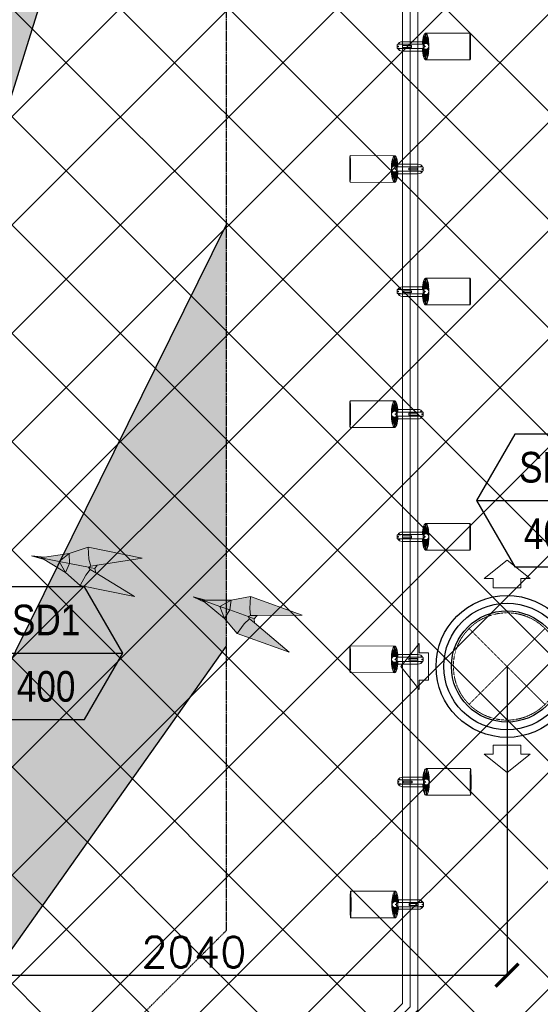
# Model space of a CAD drawing. Header units: millimetres. Extents: x -150 to 72073, y -3152 to 13830.
# Tile 15 of 19: x 12577 to 14274, y 8948 to 12161. Entities that reach past the tile are written whole.
import ezdxf
from ezdxf.enums import TextEntityAlignment as Align

# ---------------------------------------------------------------- set-up
doc = ezdxf.new("R2010")
doc.units = ezdxf.units.MM
doc.header["$PDMODE"] = 34
doc.linetypes.add('( Hidden )', pattern=[0.375, 0.25, -0.125])
doc.linetypes.add('HIDDEN', pattern=[0.375, 0.25, -0.125])
for name, color, linetype in [('A-ANNO-DIMS-30', 7, 'Continuous'), ('A-CELING ELEMENT', 1, 'Continuous'), ('Legend', 7, 'Continuous')]:
    doc.layers.add(name, color=color, linetype=linetype)
for name, color, linetype, lineweight, true_color in [('A-CEILING-01', 7, 'Continuous', 5, 0xd56ca8), ('A-CEILING-08', 7, 'Continuous', 5, 0xd56ca8), ('ACMV-SA-DUCT', 200, 'Continuous', 20, 0xbf00ff), ('ACMV-SA-FLOW-ARROW', 200, 'Continuous', 20, 0xbf00ff), ('M-MEP-ELLG-LIGHT', 5, 'Continuous', 15, 0x0000ff)]:
    doc.layers.add(name, color=color, linetype=linetype, lineweight=lineweight, true_color=true_color)
doc.layers.add('A-LIGHT', color=1, linetype='Continuous', lineweight=5)
doc.layers.add('ACMV-GRD', color=30, linetype='Continuous', true_color=0xff7f00)
doc.layers.add('RCP LAYOUT', color=9, linetype='Continuous', true_color=0x808080)
doc.styles.add('Arial Narrow', font='ARIALN.TTF')
doc.styles.add('Romans', font='Romans.shx')
doc.styles.get("Standard").update_dxf_attribs({"font": 'arial.ttf'})
doc.dimstyles.new('ISO-25', dxfattribs={"dimtxt": 2.5, "dimasz": 2.5, "dimexe": 1.25, "dimexo": 0.625, "dimtad": 1, "dimtxsty": 'Standard', "dimcen": 2.5, "dimadec": 0, "dimazin": 0, "dimtfac": 1, "dimtmove": 0, "dimatfit": 3, "dimfxl": 1, "dimarcsym": 0})
pattern_1 = [(45, (0, 0), (19.8873782, 72.9203868), [93.75, -18.75, 0, -18.75])]

# ---------------------------------------------------------------- blocks, each defined once
blk = doc.blocks.new('XR-CP-DS$0$ceiling element 01')
at = {"layer": 'A-CELING ELEMENT', "lineweight": 5, "true_color": 0x808080, "transparency": 33554687}
h = blk.add_hatch(dxfattribs=at)
h.set_pattern_fill('ANSI36', color=8, scale=300)
h.set_pattern_definition(pattern_1)
h.paths.add_polyline_path([(-425629.8, -157750.9, -0.039119), (-425655.9, -157707.5), (-427128.8, -158480.5, 0.039269), (-426963.6, -158744.9)])
h.paths.add_polyline_path([(-427216.5, -158526.6, -0.039231), (-427344.4, -158225.6), (-431924, -159775.1), (-429595.3, -159775.1)])
h.paths.add_polyline_path([(-427146.3, -156679.9, 0.039168), (-427262.3, -156968.3), (-425674.3, -157463.1, -0.03857), (-425655.4, -157416.9)])
h.paths.add_polyline_path([(-425704.2, -155604.7, 0.039168), (-426005.5, -155681.4), (-425472.4, -157256.8, -0.03857), (-425424.2, -157244.1)])
edge = h.paths.add_edge_path()
edge.add_line((-430171.7, -151115.1), (-430279.8, -151115.1))
edge.add_line((-430279.8, -151115.1), (-430279.8, -151215.1))
edge.add_line((-430279.8, -151215.1), (-430479.8, -151215.1))
edge.add_line((-430479.8, -151215.1), (-430479.8, -151115.1))
edge.add_line((-430479.8, -151115.1), (-430629.8, -151115.1))
edge.add_line((-430629.8, -151115.1), (-430629.8, -150665.1))
edge.add_line((-430629.8, -150665.1), (-432321.8, -150665.1))
edge.add_line((-432321.8, -150665.1), (-432321.8, -150772.9))
edge.add_line((-432321.8, -150772.9), (-426859.3, -156104.6))
edge.add_arc((-425365.2, -157562.3), 2087.3, 126.7377, 135.7079, ccw=False)
edge.add_line((-426613.8, -155889.5), (-430171.7, -151115.1))
edge = h.paths.add_edge_path()
edge.add_line((-424199.8, -150665.1), (-424199.8, -151115.1))
edge.add_line((-424199.8, -151115.1), (-424349.8, -151115.1))
edge.add_line((-424349.8, -151115.1), (-424349.8, -151215.1))
edge.add_line((-424349.8, -151215.1), (-424444.6, -151215.1))
edge.add_line((-424444.6, -151215.1), (-425069.6, -155496))
edge.add_arc((-425365.2, -157562.3), 2087.3, 72.8718, 81.8578, ccw=False)
edge.add_line((-424750.5, -155567.5), (-423223, -150665.1))
edge.add_line((-423223, -150665.1), (-424199.8, -150665.1))
h.paths.add_polyline_path([(-424567.7, -153182.9), (-424331.7, -153182.9), (-424331.7, -153418.9), (-424567.7, -153418.9)], flags=16)
h = blk.add_hatch(dxfattribs=at)
h.set_pattern_fill('ANSI36', color=8, scale=300)
h.set_pattern_definition(pattern_1)
h.paths.add_polyline_path([(-432321.8, -155391.8), (-432321.8, -156542.9), (-427430.1, -157257, -0.039171), (-427357.2, -156938.7)])
h.paths.add_polyline_path([(-426787.8, -156174.5, 0.039154), (-426986.9, -156413.1), (-425629.6, -157374.3, -0.038492), (-425597.6, -157336.2)])
h.paths.add_polyline_path([(-424491.1, -155778.6, 0.039227), (-424780.5, -155663.9), (-425275.3, -157251.9, -0.038923), (-425228.3, -157269.8)])
h.paths.add_polyline_path([(-423119.8, -154379.5), (-423119.8, -153004.8), (-424446.3, -155688.1, -0.039269), (-424164.6, -155854.8)])
h.paths.add_polyline_path([(-430497.8, -156058.7), (-430497.8, -156294.7), (-430261.8, -156294.7), (-430261.8, -156058.7)], flags=0)
h.paths.add_polyline_path([(-430497.8, -156058.7), (-430261.8, -156058.7), (-430261.8, -156294.7), (-430497.8, -156294.7)], flags=16)
at = {"layer": 'A-CELING ELEMENT', "color": 8, "linetype": '( Hidden )', "lineweight": -3, "ltscale": 10, "true_color": 0x808080}
blk.add_lwpolyline([(-427588, -159775.1), (-432321.8, -159775.1), (-432321.8, -150665.1), (-423119.8, -150665.1), (-423119.8, -155306.9), (-427588, -159775.1)], dxfattribs=at)
at = {"layer": 'A-CELING ELEMENT', "color": 8, "lineweight": -3, "true_color": 0x808080}
for points in [[(-424750.5, -155567.5), (-423223, -150665.1)], [(-424446.3, -155688.1), (-423119.8, -153004.8)], [(-424164.6, -155854.8), (-423119.8, -154379.5), (-423119.8, -154379.5)]]:
    blk.add_lwpolyline(points, dxfattribs=at)
blk = doc.blocks.new('A$Ced31c995')
at = {"layer": 'M-MEP-ELLG-LIGHT', "lineweight": 0, "true_color": 0x808080}
h = blk.add_hatch(color=8, dxfattribs=at)
h.dxf.hatch_style = 1
h.paths.add_polyline_path([(12775.8, -3076.2), (12599.6, -3040.8), (12538.6, -3061.1), (12457.8, -3073.3), (12415.1, -3068.8), (12456.2, -3081.1), (12526.1, -3123.6), (12574.5, -3165.8), (12750.7, -3201.1), (12624.9, -3123.9), (12622, -3110.3), (12629.9, -3098.9)])
h = blk.add_hatch(color=8, dxfattribs=at)
h.dxf.hatch_style = 1
h.paths.add_polyline_path([(13044.5, -3272.9), (13029.2, -3233.6), (12972.6, -3213.2), (12981.6, -3220.7)])
h.paths.add_polyline_path([(13044.5, -3272.9), (13062.1, -3245.4), (13029.2, -3233.6)])
h.paths.add_polyline_path([(13062.1, -3245.4), (13066, -3212.9), (13029.2, -3233.6)])
h.paths.add_polyline_path([(13121.4, -3266.8), (13129.6, -3263.9), (13126.7, -3240.4), (13129.3, -3201.9), (13066, -3212.9), (13062.1, -3245.4)])
h.paths.add_polyline_path([(13086.1, -3321.8), (13108.7, -3290.4), (13125.9, -3274.1), (13121.4, -3266.8), (13062.1, -3245.4), (13062.1, -3245.4), (13044.5, -3272.9)])
h.paths.add_polyline_path([(13255.2, -3382.7), (13142.1, -3287.8), (13125.9, -3274.1), (13108.7, -3290.4), (13086.1, -3321.8)])
h.paths.add_polyline_path([(13298.4, -3262.7), (13129.3, -3201.9), (13126.7, -3240.4), (13129.6, -3263.9), (13150.8, -3263.8)])
h.paths.add_polyline_path([(13142.1, -3287.8), (13141.3, -3273.9), (13130, -3269.8), (13121.4, -3266.8), (13125.9, -3274.1)])
h.paths.add_polyline_path([(13141.3, -3273.9), (13150.8, -3263.8), (13129.6, -3263.9), (13121.4, -3266.8), (13130, -3269.8)])
h.paths.add_polyline_path([(13029.2, -3233.6), (13066, -3212.9), (12984.3, -3213.1), (12972.6, -3213.2)])
h.paths.add_polyline_path([(12981.6, -3220.7), (12972.6, -3213.2), (12942.8, -3202.4)])
h.paths.add_polyline_path([(12984.3, -3213.1), (12942.8, -3202.4), (12972.6, -3213.2)])
at = {"layer": 'M-MEP-ELLG-LIGHT', "color": 8, "lineweight": 0, "true_color": 0x808080}
for p, q in [((12599.6, -3040.8), (12538.6, -3061.1)), ((12775.8, -3076.2), (12599.6, -3040.8)), ((12602.7, -3079.4), (12599.6, -3040.8)), ((12456.2, -3081.1), (12415.1, -3068.8)), ((12415.1, -3068.8), (12457.8, -3073.3)), ((12415.1, -3068.8), (12446.2, -3075.1)), ((12457.8, -3073.3), (12446.2, -3075.1)), ((12446.2, -3075.1), (12456.2, -3081.1)), ((12446.2, -3075.1), (12505.2, -3086.9)), ((12456.2, -3081.1), (12526.1, -3123.6)), ((12538.6, -3061.1), (12457.8, -3073.3)), ((12538.6, -3061.1), (12505.2, -3086.9)), ((12539.5, -3093.8), (12538.6, -3061.1)), ((12609, -3102.2), (12602.7, -3079.4)), ((12629.9, -3098.9), (12775.8, -3076.2)), ((12505.2, -3086.9), (12539.5, -3093.8)), ((12505.2, -3086.9), (12526.1, -3123.6)), ((12526.1, -3123.6), (12539.5, -3093.8)), ((12539.5, -3093.8), (12601.3, -3106.2)), ((12592.2, -3131.4), (12606.8, -3112.8)), ((12601.3, -3106.2), (12609, -3102.2)), ((12601.3, -3106.2), (12610.3, -3108)), ((12606.8, -3112.8), (12601.3, -3106.2)), ((12624.9, -3123.9), (12606.8, -3112.8)), ((12629.9, -3098.9), (12609, -3102.2)), ((12610.3, -3108), (12622, -3110.3)), ((12622, -3110.3), (12629.9, -3098.9)), ((12624.9, -3123.9), (12622, -3110.3)), ((12526.1, -3123.6), (12574.5, -3165.8)), ((12574.5, -3165.8), (12592.2, -3131.4)), ((12750.7, -3201.1), (12624.9, -3123.9)), ((12574.5, -3165.8), (12750.7, -3201.1))]:
    blk.add_line(p, q, dxfattribs=at)
for points in [[(12981.6, -3220.7), (12942.8, -3202.4), (12984.3, -3213.1), (12972.6, -3213.2), (12981.6, -3220.7), (13044.5, -3272.9), (13086.1, -3321.8), (13255.2, -3382.7), (13142.1, -3287.8), (13141.3, -3273.9), (13150.8, -3263.8), (13298.4, -3262.7), (13129.3, -3201.9), (13066, -3212.9), (12984.3, -3213.1)], [(12942.8, -3202.4), (12972.6, -3213.2), (13029.2, -3233.6), (13062.1, -3245.4), (13121.4, -3266.8), (13130, -3269.8), (13141.3, -3273.9)], [(13086.1, -3321.8), (13108.7, -3290.4), (13125.9, -3274.1), (13121.4, -3266.8), (13129.6, -3263.9), (13126.7, -3240.4), (13129.3, -3201.9)], [(13029.2, -3233.6), (13044.5, -3272.9), (13062.1, -3245.4), (13066, -3212.9), (13029.2, -3233.6)], [(13142.1, -3287.8), (13125.9, -3274.1)], [(13150.8, -3263.8), (13129.6, -3263.9)]]:
    blk.add_lwpolyline(points, dxfattribs=at)
blk = doc.blocks.new('track-L-1')
at = {"color": 8, "linetype": 'Continuous', "lineweight": 13, "true_color": 0x808080}
for p, q in [((-1.8, 9.3), (-7, 34.5)), ((0, 9.4), (-5.8, 37.6)), ((0, 9.4), (-0.6, 43.4)), ((-0.5, 43.4), (144.7, 43.5)), ((1.8, 9.3), (1.2, 42.9)), ((1.8, 9.3), (5.7, 35.2)), ((-93, -5.8), (-93, 5.7)), ((-93, 1), (-89, 1)), ((-83, 6.7), (-92, 6.7)), ((-91.9, -1.2), (-91.9, 1)), ((-90.5, 6.7), (-90.5, 8.3)), ((-90.5, 8.3), (-85, 8.3)), ((-90.5, 6.9), (-85, 6.9)), ((-89, -1.2), (-89, 1)), ((-85, 6.7), (-85, 8.3)), ((-83, 6.9), (-83, 5.7)), ((-10, 6.9), (-83, 6.9)), ((-11, 15.4), (-77.5, 15.4)), ((-75.5, 2.9), (-75.5, -3.1)), ((-75.5, 2.9), (-46.4, 2.9)), ((-46.6, 2.9), (-46.6, -3.1)), ((-46.4, -3.1), (-46.4, 2.9)), ((-11, 6.9), (-11, 15.4)), ((-6.5, 6.9), (-10.8, 11.2)), ((-5.1, 8), (-10.6, 13.5)), ((-5.1, 7.9), (-10.4, 15.8)), ((-3.5, 8.8), (-10.1, 18.5)), ((-3.5, 8.8), (-9.6, 22.8)), ((-1.8, 9.3), (-9, 26)), ((-9, -6.1), (-9, 5.9)), ((-6.5, 3.9), (-9, 3.9)), ((3.5, 8.8), (6.9, 31.2)), ((3.5, 8.8), (8.5, 22.7)), ((5.1, 8), (9, 18.9)), ((5.1, 8), (9.4, 15.5)), ((6.5, 7), (9.6, 12.4)), ((6.5, 6.9), (9.7, 10.9)), ((7.7, 5.7), (9.9, 8.3)), ((-93, -1.2), (-89, -1.2)), ((-92, -6.8), (-83, -6.8)), ((-90.5, -8.5), (-90.5, -6.8)), ((-90.5, -7.1), (-85, -7.1)), ((-90.5, -8.5), (-85, -8.5)), ((-85, -8.5), (-85, -6.8)), ((-83, -7.1), (-83, -5.8)), ((-83, -7.1), (-10, -7.1)), ((-77.5, -15.6), (-11, -15.6)), ((-75.5, -3.1), (-46.4, -3.1)), ((-11, -15.6), (-11, -7.1)), ((-6.5, -7), (-10.8, -11.3)), ((-5.1, -8.1), (-10.6, -13.6)), ((-5.1, -8.1), (-10.4, -15.9)), ((-3.5, -8.9), (-10.1, -18.6)), ((-3.5, -8.9), (-9.6, -22.9)), ((-6.5, -4.1), (-9, -4.1)), ((-1.8, -9.4), (-9, -26.1)), ((-1.8, -9.4), (-7, -34.6)), ((0, -9.6), (-5.8, -37.7)), ((0, -9.6), (-0.6, -43.6)), ((1.8, -9.4), (1.2, -43)), ((1.8, -9.4), (5.7, -35.3)), ((3.5, -8.9), (6.9, -31.3)), ((3.5, -8.9), (8.5, -22.8)), ((5.1, -8.1), (9, -19.1)), ((5.1, -8.1), (9.4, -15.6)), ((6.5, -7.1), (9.6, -12.5)), ((6.5, -7.1), (9.7, -11)), ((7.7, -5.8), (9.9, -8.4)), ((-0.5, -43.6), (144.7, -43.5))]:
    blk.add_line(p, q, dxfattribs=at)
for centre, radius, start, end in [((-92, 5.7), 1, 90.0041, 180.0041), ((-77.5, -0.1), 15.5, 90.0041, 154.188), ((-10, 5.9), 1, 0.0041, 90.0041), ((0, -0.1), 9.5, 205.0436, 154.9646), ((2, 9.9), 10.4, 214.9292, 253.0242), ((-92, -5.8), 1, 180.0041, 270.0041), ((-77.5, -0.1), 15.5, 205.8202, 270.0041), ((-10, -6.1), 1, 270.0041, 0.0041), ((2, -10), 10.4, 106.984, 145.0789)]:
    blk.add_arc(centre, radius, start, end, dxfattribs=at)
for centre, ratio, start_param, end_param in [((-0.5, -0.1), 0.243873, -1.409174, 4.550767), ((144.7, 0), 0.034014, -1.570796, 4.712389)]:
    blk.add_ellipse(centre, major_axis=(0, -43.5), ratio=ratio, start_param=start_param, end_param=end_param, dxfattribs=at)
blk = doc.blocks.new('A$Ce144d348')
at = {"layer": 'M-MEP-ELLG-LIGHT', "color": 252}
blk.add_lwpolyline([(3223, -5724), (3273, -5724), (3273, -9235), (8919.9, -9235), (13625, -4529.9), (13625, -356.4), (13675, -356.4), (13675, -4550.7), (8940.7, -9285), (3223, -9285)], close=True, dxfattribs=at)
blk.add_lwpolyline([(3248, -5724), (3248, -9260), (8930.3, -9260), (13650, -4540.3), (13650, -356.4)], dxfattribs=at)
at = {"layer": 'M-MEP-ELLG-LIGHT', "color": 1, "true_color": 0xff0000}
for p in [(13701, -1406.4), (13701, -2206.4), (13701, -3006.4), (13702.5, -3806.4)]:
    blk.add_blockref('track-L-1', p, dxfattribs=at)
at = {"layer": 'M-MEP-ELLG-LIGHT', "color": 1, "true_color": 0xff0000, "xscale": -1}
for p in [(13599, -1806.4), (13599, -2606.4), (13599, -3406.4), (13600.5, -4206.4)]:
    blk.add_blockref('track-L-1', p, dxfattribs=at)
blk = doc.blocks.new('A$C256bf26b')
at = {"layer": 'A-CEILING-01', "true_color": 0x808080}
h = blk.add_hatch(dxfattribs=at)
h.set_pattern_fill('ANSI37', color=8, scale=2000)
h.set_pattern_definition([(45, (0, 0), (-176.7767, 176.7767), []), (135, (0, 0), (-176.7767, -176.7767), [])])
edge = h.paths.add_edge_path()
edge.add_line((17350, 13380), (12020, 13380))
edge.add_line((12020, 13380), (12020, 13280))
edge.add_line((12020, 13280), (11820, 13280))
edge.add_line((11820, 13280), (11820, 13380))
edge.add_line((11820, 13380), (6090, 13380))
edge.add_line((6090, 13380), (6090, 13280))
edge.add_line((6090, 13280), (5890, 13280))
edge.add_line((5890, 13280), (5890, 13380))
edge.add_line((5890, 13380), (350, 13380))
edge.add_line((350, 13380), (200, 13380))
edge.add_line((200, 13380), (200, 4520))
edge.add_line((200, 4520), (650, 4520))
edge.add_line((650, 4520), (650, 4220))
edge.add_line((650, 4220), (200, 4220))
edge.add_line((200, 4220), (200, 3270))
edge.add_line((200, 3270), (3945, 3270))
edge.add_line((3945, 3270), (3945, 3920))
edge.add_line((3945, 3920), (6135, 3920))
edge.add_line((6135, 3920), (6135, 3270))
edge.add_line((6135, 3270), (9805, 3270))
edge.add_line((9805, 3270), (9805, 3070))
edge.add_line((9805, 3070), (10125.7, 3070))
edge.add_line((10125.7, 3070), (10125.7, 3423))
edge.add_line((10125.7, 3423), (11242.1, 4539.4))
edge.add_line((11242.1, 4539.4), (10770.1, 5011.3))
edge.add_line((10770.1, 5011.3), (11904.4, 6145.6))
edge.add_line((11904.4, 6145.6), (14298.8, 8540))
edge.add_line((14298.8, 8540), (14450, 8540))
edge.add_line((14450, 8540), (14450, 9620))
edge.add_line((14450, 9620), (14450, 12330))
edge.add_arc((15200, 12330), 750, 90, 180, ccw=False)
edge.add_line((15200, 13080), (17350, 13080))
edge.add_line((17350, 13080), (17350, 13380))
h.paths.add_polyline_path([(5890.1, 11294.2), (6090.1, 11294.2), (6090.1, 11094.2), (5890.1, 11094.2)], flags=16)
h.paths.add_polyline_path([(5890.1, 9330), (6090.1, 9330), (6090.1, 9130), (5890.1, 9130)], flags=16)
h.paths.add_polyline_path([(5890, 8418.4), (6090, 8418.4), (6090, 8218.4), (5890, 8218.4)], flags=16)
h.paths.add_polyline_path([(5890, 6030), (6090, 6030), (6090, 5830), (5890, 5830)], flags=16)
h.paths.add_polyline_path([(11820, 8418.4), (12020, 8418.4), (12020, 8218.4), (11820, 8218.4)], flags=16)
h.paths.add_polyline_path([(11820, 9330), (12020, 9330), (12020, 9130), (11820, 9130)], flags=16)
h.paths.add_polyline_path([(11820.1, 11294.2), (12020.1, 11294.2), (12020.1, 11094.2), (11820.1, 11094.2)], flags=16)
at = {"layer": 'A-CEILING-08', "color": 8, "lineweight": 0, "true_color": 0x808080}
blk.add_blockref('XR-CP-DS$0$ceiling element 01', (436369.8, 164495.1), dxfattribs=at)
at = {"layer": 'A-LIGHT', "color": 8, "true_color": 0x808080}
for name in ['A$Ce144d348', 'A$Ced31c995']:
    blk.add_blockref(name, (200, 13480), dxfattribs=at)
blk = doc.blocks.new('AIR Terminal Tag')
at = {"layer": 'Legend'}
blk.add_line((-250, 0), (250, 0), dxfattribs=at)
blk.add_lwpolyline([(-125, 216.5), (-250, 0), (-125, -216.5), (125, -216.5), (250, 0), (125, 216.5)], close=True, dxfattribs=at)
at = {"layer": 'Legend', "style": 'Arial Narrow'}
for tag, p in [('AIR_TERMINAL_TYPE_NUMBER', (0, 108.3)), ('CFM', (0, -108.3))]:
    blk.add_attdef(tag, text='', height=100, dxfattribs=at).set_placement(p, align=Align.MIDDLE_CENTER)
blk = doc.blocks.new('SA-RCD-350')
at = {"layer": 'ACMV-GRD'}
for radius in [231.5, 206.5, 181.5]:
    blk.add_circle((0, 0), radius, dxfattribs=at)
at = {"layer": 'ACMV-SA-DUCT', "linetype": 'HIDDEN'}
for p, q in [((-123.7, 123.7), (123.7, -123.7)), ((123.7, 123.7), (-123.7, -123.7))]:
    blk.add_line(p, q, dxfattribs=at)
blk.add_circle((0, 0), 175, dxfattribs=at)
at = {"layer": 'ACMV-SA-FLOW-ARROW'}
for points in [[(0, 346.5), (-75, 286.5), (-45, 286.5), (-45, 256.5), (45, 256.5), (45, 286.5), (75, 286.5), (0, 346.5)], [(-346.5, 0), (-286.5, 75), (-286.5, 45), (-256.5, 45), (-256.5, -45), (-286.5, -45), (-286.5, -75), (-346.5, 0)], [(346.5, 0), (286.5, 75), (286.5, 45), (256.5, 45), (256.5, -45), (286.5, -45), (286.5, -75), (346.5, 0)], [(0, -346.5), (-75, -286.5), (-45, -286.5), (-45, -256.5), (45, -256.5), (45, -286.5), (75, -286.5), (0, -346.5)]]:
    blk.add_lwpolyline(points, dxfattribs=at)
blk = doc.blocks.new('_ARCHTICK')
at = {"color": 0, "linetype": 'ByBlock', "const_width": 0.15}
blk.add_lwpolyline([(-0.5, -0.5), (0.5, 0.5)], dxfattribs=at)
blk = doc.blocks.new('*D86')
at = {"layer": 'A-ANNO-DIMS-30', "color": 0, "lineweight": -2, "transparency": 16777216}
for p, q in [((14166, 10049.7), (14166, 9041.9)), ((12124.2, 9749.2), (12124.2, 9041.9)), ((12124.2, 9043.2), (14166, 9043.2))]:
    blk.add_line(p, q, dxfattribs=at)
at = {"layer": 'Defpoints', "color": 0, "transparency": 16777216}
for p in [(14166, 10050.3), (12124.2, 9749.8), (14166, 9043.2)]:
    blk.add_point(p, dxfattribs=at)
at = {"layer": 'A-ANNO-DIMS-30', "color": 0, "lineweight": -2, "transparency": 16777216, "xscale": 75, "yscale": 75, "zscale": 75, "rotation": 180}
blk.add_blockref('_ARCHTICK', (12124.2, 9043.2), dxfattribs=at)
at = {"layer": 'A-ANNO-DIMS-30', "color": 0, "lineweight": -2, "transparency": 16777216, "xscale": 75, "yscale": 75, "zscale": 75}
blk.add_blockref('_ARCHTICK', (14166, 9043.2), dxfattribs=at)
at = {"layer": 'A-ANNO-DIMS-30', "color": 0, "transparency": 16777216, "insert": (13145.1, 9118.2), "char_height": 100, "attachment_point": 5, "style": 'Romans'}
blk.add_mtext('2040', dxfattribs=at)

msp = doc.modelspace()

# ---------------------------------------------------------------- block references
at = {"layer": 'ACMV-GRD'}
msp.add_blockref('SA-RCD-350', (14166, 10050.3), dxfattribs=at)
at = {"layer": 'Legend'}
for p in [(14316.6, 10592.1), (12663, 10093.6)]:
    msp.add_blockref('AIR Terminal Tag', p, dxfattribs=at).add_auto_attribs({'CFM': '400', 'AIR_TERMINAL_TYPE_NUMBER': 'SD1'})
at = {"layer": 'RCP LAYOUT'}
msp.add_blockref('A$C256bf26b', (0, 0), dxfattribs=at)

# ---------------------------------------------------------------- dimensions: what is measured, and where the dimension line sits
at = {"layer": 'A-ANNO-DIMS-30'}
dim = msp.add_linear_dim(base=(14166, 9043.2), p1=(12124.2, 9749.8), p2=(14166, 10050.3), text='2040', dimstyle='ISO-25', override={"dimtxt": 100, "dimasz": 75, "dimgap": 25, "dimdec": 0, "dimtxsty": 'Romans', "dimblk1": 'ARCHTICK', "dimblk2": 'ARCHTICK', "dimsah": 1}, dxfattribs=at)
dim.commit()
dim.dimension.update_dxf_attribs({"geometry": '*D86', "text_midpoint": (13145.1, 9118.2)})

doc.saveas('drawing.dxf')
